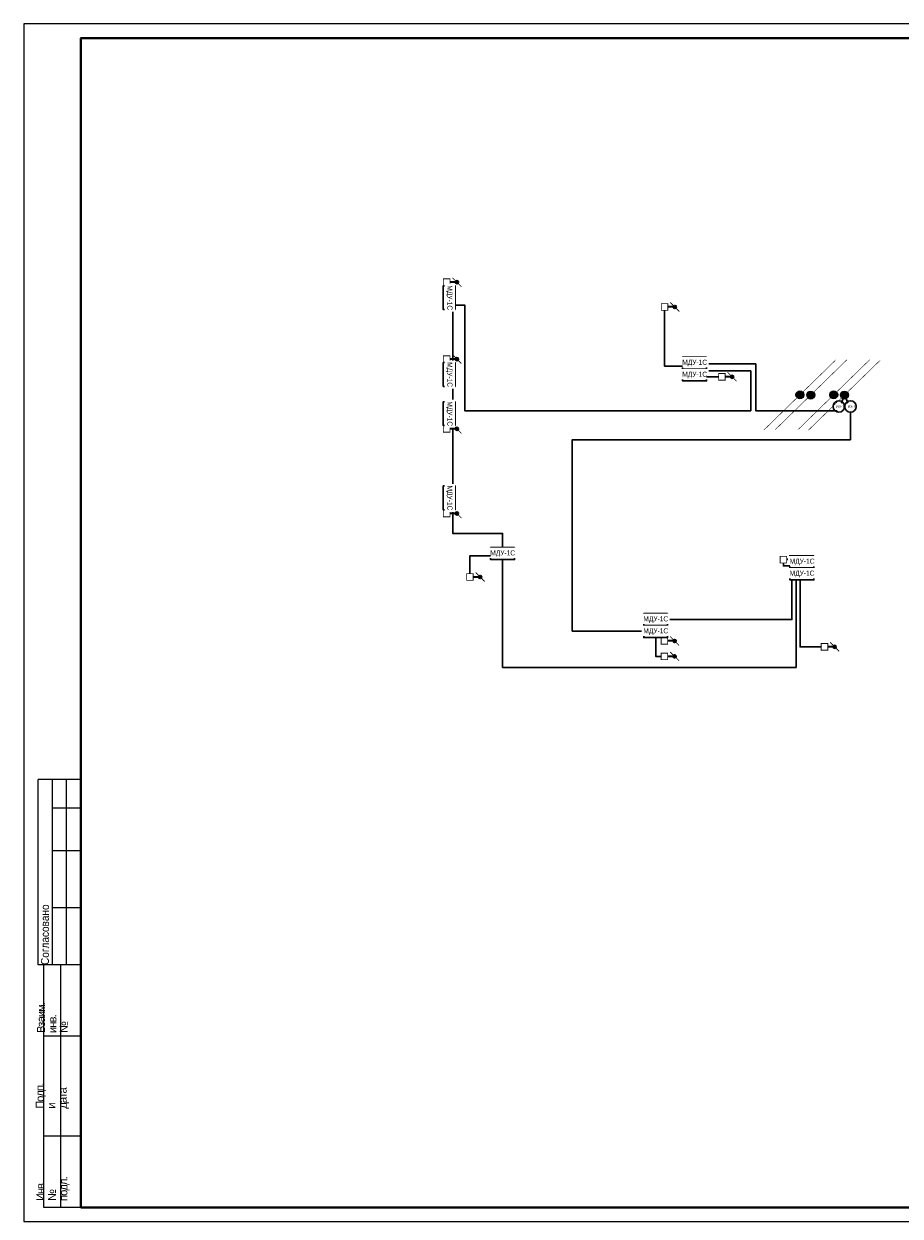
# Model space of a CAD drawing. Header units: millimetres. Extents: x -195178 to 1761886, y 140622 to 301105.
# Tile 8 of 131: x -133254 to -102542, y 224498 to 266305. Entities that reach past the tile are written whole.
import ezdxf

# ---------------------------------------------------------------- set-up
doc = ezdxf.new("R2010")
doc.units = ezdxf.units.MM
doc.set_wipeout_variables(frame=1)
for name, color, linetype, lineweight in [('_АПС_Оборудование', 1, 'Continuous', 30), ('format-line3', 7, 'Continuous', 13), ('RC-Извещатели_пожарные', 1, 'Continuous', 30), ('Рамка', 7, 'Continuous', 18), ('СС-011-ПОЖ-СИГНАЛИЗАЦИЯ', 1, 'Continuous', 30), ('УГО АПС и АПЗ$0$_АПС_Оборудование', 1, 'Continuous', 30), ('УГО АПС и АПЗ$0$СС-011-ПОЖ-СИГНАЛИЗАЦИЯ', 1, 'Continuous', 30)]:
    doc.layers.add(name, color=color, linetype=linetype, lineweight=lineweight)
doc.layers.add('АПС', color=5, linetype='Continuous')
doc.layers.add('формат', color=250, linetype='Continuous')
doc.styles.add('Arial', font='arial.ttf', dxfattribs={"width": 0.9, "height": 699.9999999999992})
doc.styles.add('Arial Narrow', font='ARIALN.TTF', dxfattribs={"width": 0.9, "height": 599.9999999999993})
doc.styles.add('CP.Text', font='arial.ttf')

# ---------------------------------------------------------------- blocks, each defined once
blk = doc.blocks.new('*U29')
for p, q in [((-574, 155), (-589, 155)), ((-589, 89.99999999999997), (-589, 155)), ((-574, 145), (-584, 145)), ((-574, 130), (-584, 130)), ((-574, 110), (-584, 110)), ((-587, 89.99999999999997), (-589, 89.99999999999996)), ((-587, 4.99999999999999), (-587, 89.99999999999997)), ((-574, 89.99999999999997), (-587, 89.99999999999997)), ((-581, 4.99999999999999), (-581, 89.99999999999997)), ((-574, 64.99999999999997), (-587, 64.99999999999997)), ((-574, 29.99999999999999), (-587, 29.99999999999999)), ((-574, 4.99999999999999), (-587, 4.99999999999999))]:
    blk.add_line(p, q)
at = {"color": 0, "lineweight": 0}
blk.add_lwpolyline([(-594, 4.393872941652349e-15), (6.661338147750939e-14, 6.661338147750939e-14), (3.331937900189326e-14, 420.0000000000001), (-594.0000000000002, 420.0000000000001)], close=True, dxfattribs=at)
at = {"lineweight": 40}
blk.add_lwpolyline([(-574, 5.000000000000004), (-4.999999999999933, 5.000000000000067), (-4.999999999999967, 415.0000000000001), (-574.0000000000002, 415.0000000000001)], close=True, dxfattribs=at)
at = {"layer": 'format-line3', "linetype": 'ByBlock'}
for p, q in [((-584, 89.99999999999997), (-584, 155)), ((-579, 89.99999999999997), (-579, 155))]:
    blk.add_line(p, q, dxfattribs=at)
at = {"char_height": 2.8, "width": 0.2, "attachment_point": 4, "rotation": 90, "line_spacing_factor": 0.8571428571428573, "style": 'Arial'}
for s, insert in [('{\\W0.45993; }Согласовано', (-586.5827570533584, 89.99999999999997)), ('{\\W0.62543;\\T0.75; \\W1;Взаим. инв. №}', (-584, 66.13970657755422)), ('{\\W0.5838;\\T0.8; \\W1;Подп. и дата}', (-584, 39.62598852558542)), ('{\\W0.5838;\\T0.8; \\W1;Инв. № подл.}', (-583.7725095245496, 7.248463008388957))]:
    blk.add_mtext(s, dxfattribs=dict(at, insert=insert))
at = {"style": 'Arial', "width": 0.9, "flags": 8}
blk.add_attdef('FORMAT', (-36.87188609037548, 1.257088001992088), '', height=2.8, dxfattribs=at)
blk = doc.blocks.new('озк_пр')
at = {"layer": 'УГО АПС и АПЗ$0$_АПС_Оборудование', "ltscale": 200}
h = blk.add_hatch(color=1, dxfattribs=at)
h.dxf.hatch_style = 1
h.paths.add_polyline_path([(468761.0265192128, -41723.25699575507, 1), (468650.1802405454, -41723.25699575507, 1)])
at = {"color": 1, "const_width": 29.5384607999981}
blk.add_lwpolyline([(468548.9291223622, -41566.6286648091), (468666.4513053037, -41684.02895160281)], dxfattribs=at)
at = {"layer": 'УГО АПС и АПЗ$0$_АПС_Оборудование', "color": 1, "lineweight": 35, "ltscale": 200}
blk.add_line((468636.3244728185, -41723.30580313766), (468463.3447240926, -41723.42766805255), dxfattribs=at)
at = {"layer": 'УГО АПС и АПЗ$0$_АПС_Оборудование', "color": 1, "const_width": 29.5384607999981}
blk.add_lwpolyline([(468232.6568454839, -41838.9748298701), (468463.4260129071, -41838.81225200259), (468463.263435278, -41608.04308422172), (468232.4942673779, -41608.20566220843)], close=True, dxfattribs=at)
blk.add_lwpolyline([(468744.8428887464, -41762.39757974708), (468862.3941353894, -41879.76879425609)], dxfattribs=at)
at = {"layer": 'УГО АПС и АПЗ$0$_АПС_Оборудование', "color": 1}
blk.add_circle((468705.6033796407, -41723.25699575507), 55.42313937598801, dxfattribs=at)
blk = doc.blocks.new('озк_выт')
at = {"layer": 'УГО АПС и АПЗ$0$_АПС_Оборудование', "ltscale": 200}
h = blk.add_hatch(color=5, dxfattribs=at)
h.dxf.hatch_style = 1
h.paths.add_polyline_path([(468755.7996942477, -41333.44253183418, 1), (468644.9534155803, -41333.44253183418, 1)])
at = {"color": 5, "const_width": 29.5384607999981}
blk.add_lwpolyline([(468543.7022973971, -41176.81420088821), (468661.2244803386, -41294.21448768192)], dxfattribs=at)
at = {"layer": 'УГО АПС и АПЗ$0$_АПС_Оборудование', "color": 5, "lineweight": 35, "ltscale": 200}
blk.add_line((468631.0976478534, -41333.49133921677), (468458.1178991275, -41333.61320413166), dxfattribs=at)
at = {"layer": 'УГО АПС и АПЗ$0$_АПС_Оборудование', "color": 5, "const_width": 29.5384607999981}
blk.add_lwpolyline([(468227.4300205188, -41449.16036594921), (468458.199187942, -41448.9977880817), (468458.0366103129, -41218.22862030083), (468227.2674424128, -41218.39119828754)], close=True, dxfattribs=at)
blk.add_lwpolyline([(468739.6160637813, -41372.58311582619), (468857.1673104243, -41489.9543303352)], dxfattribs=at)
at = {"layer": 'УГО АПС и АПЗ$0$_АПС_Оборудование', "color": 5}
blk.add_circle((468700.3765546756, -41333.44253183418), 55.42313937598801, dxfattribs=at)
blk = doc.blocks.new('_МДУ')
at = {"color": 1}
blk.add_wipeout([(-350, 174.99999999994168), (350, 174.99999999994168), (350, -175.00000000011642), (-350, -175.00000000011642)], dxfattribs=at)
at = {"layer": 'АПС', "color": 1, "lineweight": 30, "ltscale": 200}
blk.add_lwpolyline([(350, 174.9999999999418), (-350, 174.9999999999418), (-350, -175.0000000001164), (350, -175.0000000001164)], close=True, dxfattribs=at)
at = {"layer": 'АПС', "color": 0, "lineweight": 30, "ltscale": 200, "insert": (3.270161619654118, -0.1493033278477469), "char_height": 150, "width": 668.29352598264, "attachment_point": 5, "style": 'Arial Narrow', "bg_fill": 2}
blk.add_mtext('МДУ-1C', dxfattribs=at)
blk = doc.blocks.new('*U83')
h = blk.add_hatch(color=256)
edge = h.paths.add_edge_path()
edge.add_arc((0, 0), 38.6797816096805, 0, 360)
for points in [[(347.6019590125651, 347.6019590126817, 0, 50, 0), (206.2330831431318, 206.2330831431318, 5, 5, 0), (0, 0, 5, 5, 0)], [(0, 0, 0, 50, 0), (-141.3688758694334, -141.3688758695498, 5, 5, 0), (-347.6019590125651, -347.6019590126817, 5, 5, 0)]]:
    blk.add_lwpolyline(points, format="xyseb")
blk.add_circle((0, 0), 38.6797816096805)
blk = doc.blocks.new('*U80')
h = blk.add_hatch(color=256)
edge = h.paths.add_edge_path()
edge.add_arc((0, 0), 38.6797816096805, 0, 360)
for points in [[(0, 0, 0, 50, 0), (141.3688758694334, 141.3688758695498, 5, 5, 0), (347.6019590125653, 347.6019590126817, 5, 5, 0)], [(-347.6019590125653, -347.6019590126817, 0, 50, 0), (-206.2330831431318, -206.2330831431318, 5, 5, 0), (0, 0, 5, 5, 0)]]:
    blk.add_lwpolyline(points, format="xyseb")
blk.add_circle((0, 0), 38.6797816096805)
blk = doc.blocks.new('ИЗ-1')
blk.add_wipeout([(469978.610216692, -66892.62037399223), (470178.61021619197, -67092.62037349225), (470378.61021569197, -66892.62037399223), (470178.61021619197, -66692.62037449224)])
blk.add_circle((470178.610216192, -66892.62037399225), 199.9999995)
at = {"layer": 'УГО АПС и АПЗ$0$СС-011-ПОЖ-СИГНАЛИЗАЦИЯ', "color": 1, "style": 'CP.Text', "width": 0.8}
blk.add_text('ИЗ-1', height=90, dxfattribs=at).set_placement((470079, -66939.23173233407))

msp = doc.modelspace()

# ---------------------------------------------------------------- linework, layer by layer
at = {"layer": 'Рамка'}
msp.add_lwpolyline([(-131253.9483548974, 224804.784122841), (-74353.94835489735, 224804.784122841), (-74353.94835489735, 265804.784122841), (-131253.9483548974, 265804.784122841)], close=True, dxfattribs=at)
at = {"layer": 'СС-011-ПОЖ-СИГНАЛИЗАЦИЯ', "color": 1, "lineweight": 30, "ltscale": 100}
msp.add_lwpolyline([(-104493.9050654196, 253288.5336470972), (-104283.846519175, 252814.0639703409), (-104283.846519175, 251719.0475156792), (-114031.2803210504, 251719.0475156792), (-114031.2803210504, 245010.6187267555), (-111148.5556760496, 245010.6187267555), (-111148.5556760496, 245417.5153599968), (-106336.9288758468, 245417.5153599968), (-106336.9288758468, 246978.193388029), (-106187.8262963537, 246978.193388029), (-106187.8262963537, 243739.1878396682), (-116476.0993460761, 243739.1878396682), (-116476.0993460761, 248434.4456175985), (-118221.5724113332, 248434.4456175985), (-118221.5724113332, 256445.6527840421), (-117798.6867732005, 256445.6527840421), (-117798.6867732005, 252736.641793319), (-107775.8675194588, 252736.641793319), (-107775.8675194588, 254136.4111684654), (-109454.8283988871, 254136.4111684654), (-109454.8283988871, 254382.6718992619), (-107600.4702185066, 254382.6718992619), (-107600.4702185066, 252736.641793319), (-104711.3372100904, 252736.641793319), (-104493.9050654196, 253288.5336470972)], dxfattribs=at)

# ---------------------------------------------------------------- block references
at = {"xscale": 3.600000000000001, "yscale": 3.600000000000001, "zscale": 3.600000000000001, "rotation": 359.2880171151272}
for name, p in [('*U83', (-106052.8419622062, 253296.3717344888)), ('*U80', (-105676.346408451, 253288.5336470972)), ('*U80', (-104870.4006191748, 253296.3717344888)), ('*U83', (-104493.9050654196, 253288.5336470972))]:
    msp.add_blockref(name, p, dxfattribs=at)
at = {"layer": 'СС-011-ПОЖ-СИГНАЛИЗАЦИЯ', "lineweight": 30}
for name, p in [('озк_пр', (-586782.341355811, 298969.7078817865)), ('озк_выт', (-579139.9825160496, 297710.3826602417)), ('озк_пр', (-586782.341355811, 296272.2812537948)), ('озк_выт', (-577131.142847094, 295261.8125948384)), ('озк_пр', (-586782.341355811, 293826.7678743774)), ('озк_пр', (-586782.341355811, 290858.5470836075)), ('озк_выт', (-574975.9900238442, 288850.6817874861)), ('озк_пр', (-585967.2830164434, 288631.7748559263)), ('озк_пр', (-579150.8982761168, 286390.2317810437)), ('озк_выт', (-573536.8026727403, 285793.7512668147)), ('озк_пр', (-579150.8982761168, 285848.8550722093))]:
    msp.add_blockref(name, p, dxfattribs=at)
at = {"layer": 'формат', "xscale": 100, "yscale": 100, "zscale": 100}
msp.add_blockref('*U29', (-73853.94835489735, 224304.784122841), dxfattribs=at)

# ---------------------------------------------------------------- next in the draw order: block references
at = {"layer": '_АПС_Оборудование', "color": 0, "lineweight": 30, "xscale": 1.2, "yscale": 1.2, "zscale": 1.2, "rotation": 270}
for p in [(-118347.6054600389, 256703.6772269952), (-118347.6054600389, 254009.5000913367), (-118347.6054600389, 252636.1028623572), (-118347.6054600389, 249684.0025632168)]:
    msp.add_blockref('_МДУ', p, dxfattribs=at)
at = {"layer": '_АПС_Оборудование', "color": 0, "lineweight": 30, "xscale": 1.2, "yscale": 1.2, "zscale": 1.2}
for p in [(-109746.5701599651, 254411.8128262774), (-116475.4496462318, 247729.727651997), (-105982.8114176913, 247437.094959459), (-111110.2048464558, 245416.9449832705)]:
    msp.add_blockref('_МДУ', p, dxfattribs=at)
at = {"layer": 'RC-Извещатели_пожарные', "lineweight": 30}
msp.add_blockref('ИЗ-1', (-574460.8302420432, 319781.8000154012), dxfattribs=at)

# ---------------------------------------------------------------- next in the draw order: linework, layer by layer
at = {"layer": 'СС-011-ПОЖ-СИГНАЛИЗАЦИЯ', "color": 30, "lineweight": 30, "ltscale": 100}
msp.add_lwpolyline([(-117619.4041651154, 247023.6504827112), (-117619.4041651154, 247651.5530951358), (-116895.4496462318, 247651.5530951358)], dxfattribs=at)

# ---------------------------------------------------------------- next in the draw order: block references
at = {"layer": '_АПС_Оборудование', "color": 0, "lineweight": 30, "xscale": 1.2, "yscale": 1.2, "zscale": 1.2}
for p in [(-109746.5701599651, 253991.8128262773), (-105982.8114176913, 247017.0949594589), (-111110.2048464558, 244996.9449832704)]:
    msp.add_blockref('_МДУ', p, dxfattribs=at)
at = {"layer": 'RC-Извещатели_пожарные', "lineweight": 30}
msp.add_blockref('ИЗ-1', (-574866.6221931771, 319781.8000154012), dxfattribs=at)

# ---------------------------------------------------------------- next in the draw order: linework, layer by layer
at = {"layer": 'СС-011-ПОЖ-СИГНАЛИЗАЦИЯ', "color": 30, "lineweight": 30, "ltscale": 100}
for points in [[(-110797.1679118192, 256261.3035832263), (-110797.1679118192, 254301.6509102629), (-110166.5701599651, 254301.6509102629)], [(-108903.7941156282, 253928.03681272), (-109326.5701599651, 253928.03681272)], [(-106633.1754196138, 247401.6027104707), (-106633.1754196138, 247298.1954925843), (-106402.8114176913, 247298.1954925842)], [(-105309.4539412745, 244459.9754846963), (-106047.5503945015, 244459.9754846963), (-106047.5503945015, 246807.0949594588)], [(-110918.3227196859, 244125.26482617), (-111108.0651211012, 244125.26482617), (-111110.2048464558, 244786.9449832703)]]:
    msp.add_lwpolyline(points, dxfattribs=at)

doc.saveas('drawing.dxf')
